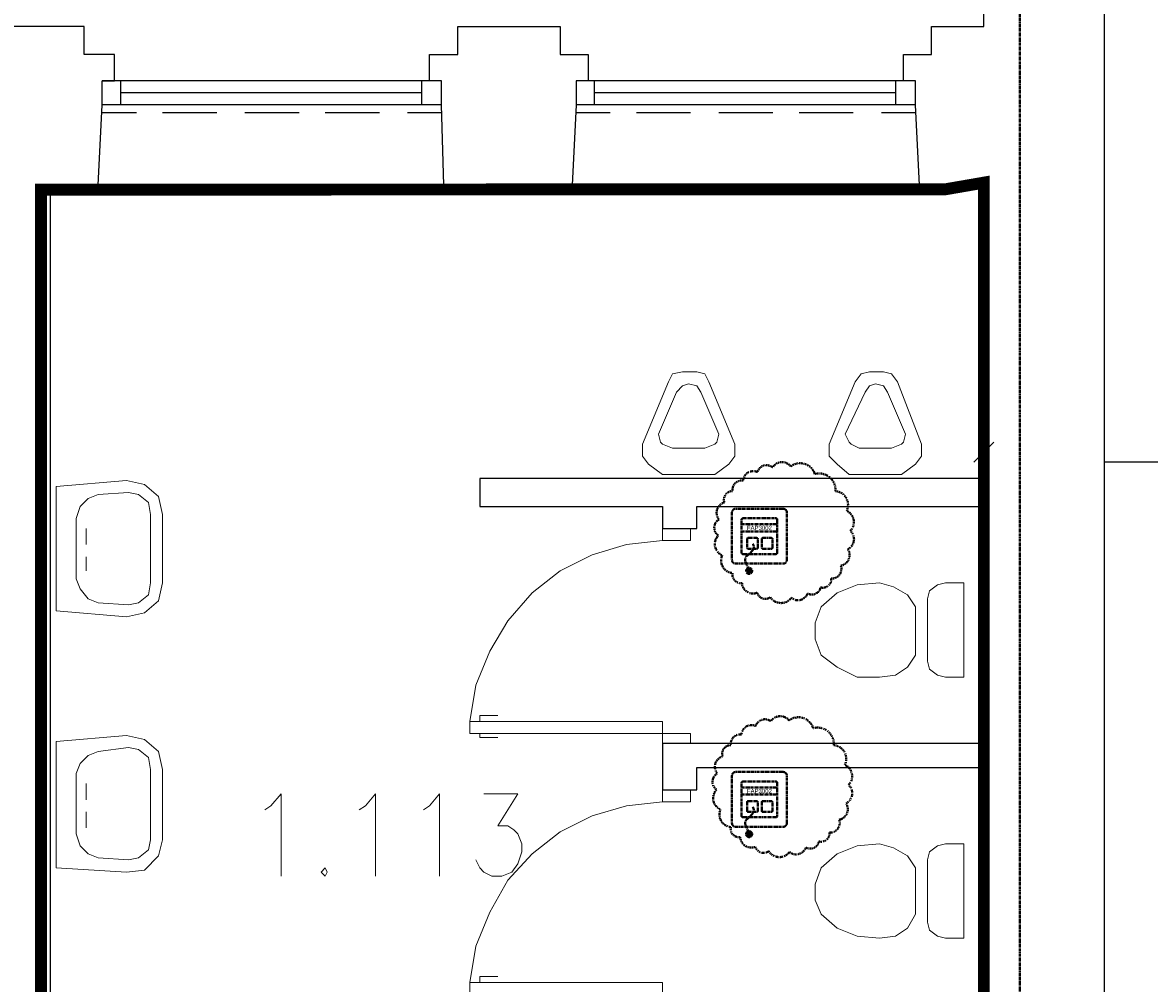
# Model space of a CAD drawing. Header units: millimetres. Extents: x 1 to 17496, y 1 to 30809.
# Tile 59 of 256: x 3512 to 3984, y 13659 to 14062. Entities that reach past the tile are written whole.
import ezdxf
from ezdxf.enums import TextEntityAlignment as Align

# ---------------------------------------------------------------- set-up
doc = ezdxf.new("R2010")
doc.units = ezdxf.units.MM
doc.linetypes.add('BORDER', pattern=[1.75, 0.5, -0.25, 0.5, -0.25, 0, -0.25])
doc.linetypes.add('CENTER', pattern=[2, 1.25, -0.25, 0.25, -0.25])
for name, color, linetype, lineweight in [('0_Przyz_FAP3002', 1, 'CENTER', 40), ('0_Przyz_granicze oddziałów', 6, 'CENTER', 40), ('0_Przyz_nowe', 211, 'BORDER', 40), ('0_Przyz_WC pacjenta', 30, 'CENTER', 40)]:
    doc.layers.add(name, color=color, linetype=linetype, lineweight=lineweight)
for name, color, linetype in [('2DE_TXTMARK', 41, 'Continuous'), ('2DE_TXTNUM', 11, 'Continuous'), ('PDF _Geometria', 7, 'Continuous')]:
    doc.layers.add(name, color=color, linetype=linetype)
doc.styles.add('CP_ATTR', font='ARIAL.TTF')
doc.styles.add('CP_ELATT', font='ARIAL.TTF')

# ---------------------------------------------------------------- blocks, each defined once
blk = doc.blocks.new('2de_abb_sig_045_1psoxj')
blk.add_lwpolyline([(0, 20), (0, 0, 0.414214), (1.5, -1.5), (21.5, -1.5, 0.414214), (23, 0), (23, 20, 0.414214), (21.5, 21.5), (1.5, 21.5, 0.414214)], format="xyb", close=True)
at = {"flags": 128}
for points in [[(4, 3.1), (4, 16.9)], [(4.6, 17.5), (18.4, 17.5)], [(19, 16.9), (19, 3.1)], [(18.4, 2.5), (4.6, 2.5)]]:
    blk.add_lwpolyline(points, dxfattribs=at)
for centre, start, end in [((4.6, 16.9), 90, 180), ((18.4, 16.9), 0, 90), ((4.6, 3.1), 180, 270), ((18.4, 3.1), 270, 0)]:
    blk.add_arc(centre, 0.6, start, end)
at = {"linetype": 'Continuous', "style": 'CP_ATTR', "flags": 9}
for tag in ['NAME', 'ARTICLE', 'MARK2', 'OTHER1', 'PRODUCT-TYPE', 'ORDER-NO', 'PRODUCER', 'VOLTAGE', 'CURRENT', 'POWER', 'CHARACTER', 'IP', 'OTHER', 'LINK', 'WEIGHT', 'NUMBER', 'GROUP', 'FUNCTION', 'EL-STATUS']:
    blk.add_attdef(tag, text='', height=0.00005, dxfattribs=at).set_placement((0, 0), align=Align.MIDDLE_LEFT)
at = {"layer": '2DE_TXTMARK', "linetype": 'ByBlock', "style": 'CP_ATTR', "width": 0.8, "flags": 8}
blk.add_attdef('MARK1', text='', height=1.8, dxfattribs=at).set_placement((11.5, 27), align=Align.CENTER)
at = {"layer": '2DE_TXTNUM', "style": 'CP_ELATT', "width": 0.8}
blk.add_attdef('TAG', text='', height=2.5, dxfattribs=at).set_placement((11.5, 23), align=Align.CENTER)
blk = doc.blocks.new('2de_abb_sig_011_53jswgj')
blk.add_hatch(color=256).paths.add_polyline_path([(4.43, -14.56, 0.52796), (2.73, -13.39, 1.894083)])
for p, q in [((15, 5), (0, 5)), ((15, 2), (0, 2)), ((2.32, -1.2), (2.32, -4.8)), ((6.38, -0.75), (2.76, -0.75)), ((6.82, -4.8), (6.82, -1.2)), ((6.82, -4.35), (6.82, -4.35)), ((8.47, -1.2), (8.47, -4.8)), ((12.53, -0.75), (8.91, -0.75)), ((12.97, -4.8), (12.97, -1.2)), ((12.97, -4.35), (12.97, -4.35)), ((2.77, -5.25), (6.37, -5.25)), ((4.46, -6.18), (2.81, -7.85)), ((8.92, -5.25), (12.52, -5.25)), ((1.71, -10.8), (3.18, -14.56))]:
    blk.add_line(p, q)
at = {"flags": 128}
for points in [[(0, -6.9), (0, 6.9)], [(0.6, 7.5), (14.4, 7.5)], [(15, 6.9), (15, -6.9)], [(14.4, -7.5), (0.6, -7.5)]]:
    blk.add_lwpolyline(points, dxfattribs=at)
blk.add_circle((3.18, -14.56), 1.25)
for centre, radius, start, end in [((0.6, 6.9), 0.6, 90, 180), ((14.4, 6.9), 0.6, 0, 90), ((2.77, -1.2), 0.45, 88.7598, 180), ((2.77, -4.52), 2.36, 315.5514, 40.269), ((6.37, -1.2), 0.45, 0, 91.2402), ((8.92, -1.2), 0.45, 88.7598, 180), ((12.52, -1.2), 0.45, 0, 91.2402), ((0.6, -6.9), 0.6, 180, 270), ((3.91, -9.94), 2.36, 117.738, 201.3291), ((2.77, -4.8), 0.45, 180, 270), ((6.37, -4.8), 0.45, 270, 0), ((8.92, -4.8), 0.45, 180, 270), ((12.52, -4.8), 0.45, 270, 0), ((14.4, -6.9), 0.6, 270, 0)]:
    blk.add_arc(centre, radius, start, end)
at = {"linetype": 'Continuous', "style": 'CP_ATTR', "flags": 9}
for tag in ['NAME', 'ARTICLE', 'MARK2', 'OTHER1', 'PRODUCT-TYPE', 'ORDER-NO', 'PRODUCER', 'VOLTAGE', 'CURRENT', 'POWER', 'CHARACTER', 'IP', 'OTHER', 'LINK', 'WEIGHT', 'NUMBER', 'GROUP', 'FUNCTION', 'EL-STATUS']:
    blk.add_attdef(tag, text='', height=0.00005, dxfattribs=at).set_placement((0, -6.9), align=Align.MIDDLE_LEFT)
at = {"layer": '2DE_TXTMARK', "linetype": 'ByBlock', "style": 'CP_ATTR', "width": 0.8, "flags": 8}
blk.add_attdef('MARK1', text='', height=1.8, dxfattribs=at).set_placement((7.5, 3.5), align=Align.MIDDLE_CENTER)
at = {"layer": '2DE_TXTNUM', "style": 'CP_ELATT', "width": 0.8}
blk.add_attdef('TAG', text='', height=2.5, dxfattribs=at).set_placement((7.5, 9), align=Align.CENTER)

msp = doc.modelspace()

# ---------------------------------------------------------------- linework, layer by layer
at = {"layer": '0_Przyz_granicze oddziałów'}
msp.add_lwpolyline([(3929.87, 14543.81), (3929.87, 13288.09), (3765.88, 13288.09), (3765.88, 12988.82), (3926.12, 12988.82), (3926.12, 12093.93)], dxfattribs=at)
at = {"layer": '0_Przyz_nowe', "color": 5}
for points in [[(3843.94, 13872.81, -0.5206), (3852.58, 13865.7, -0.5206), (3852.58, 13865.7, -0.5206), (3857.29, 13857.36, -0.5206), (3857.29, 13857.36, -0.5206), (3858.82, 13849.01, -0.5206), (3858.82, 13849.01, -0.5206), (3857.8, 13841.25, -0.5206), (3857.8, 13841.25, -0.5206), (3854.9, 13834.35, -0.5206), (3854.9, 13834.35, -0.5206), (3850.84, 13828.98, -0.5206), (3850.84, 13828.98, -0.5206), (3846.34, 13825.28, -0.5206), (3846.34, 13825.28, -0.5206), (3840.9, 13822.74, -0.5206), (3840.9, 13822.74, -0.5206), (3834.07, 13820.86, -0.5206), (3834.07, 13820.86, -0.5206), (3825.29, 13821.15, -0.5206), (3825.29, 13821.15, -0.5206), (3819.78, 13823.03, -0.5206), (3819.78, 13823.03, -0.5206), (3813.39, 13827.1, -0.5206), (3813.39, 13827.1, -0.5206), (3809.42, 13831.28, -0.5206), (3809.42, 13831.28, -0.5206), (3805.12, 13838.73, -0.5206), (3805.12, 13838.73, -0.5206), (3803.38, 13847, -0.5206), (3803.38, 13847, -0.5206), (3803.67, 13853.75, -0.5206), (3803.67, 13853.75, -0.5206), (3805.99, 13860.93, -0.5206), (3805.99, 13860.93, -0.5206), (3809.47, 13865.65, -0.5206), (3809.47, 13865.65, -0.5206), (3813.9, 13870.08, -0.5206), (3813.9, 13870.08, -0.5206), (3819.85, 13873.7, -0.5206), (3819.85, 13873.7, -0.5206), (3826.24, 13875.66, -0.5206), (3826.24, 13875.66, -0.5206), (3833.85, 13876.03, -0.5206), (3833.85, 13876.03, -0.5206)], [(3843.21, 13766.27, -0.5206), (3851.85, 13759.16, -0.5206), (3851.85, 13759.16, -0.5206), (3856.56, 13750.81, -0.5206), (3856.56, 13750.81, -0.5206), (3858.09, 13742.47, -0.5206), (3858.09, 13742.47, -0.5206), (3857.07, 13734.7, -0.5206), (3857.07, 13734.7, -0.5206), (3854.17, 13727.81, -0.5206), (3854.17, 13727.81, -0.5206), (3850.1, 13722.44, -0.5206), (3850.1, 13722.44, -0.5206), (3845.61, 13718.74, -0.5206), (3845.61, 13718.74, -0.5206), (3840.16, 13716.2, -0.5206), (3840.16, 13716.2, -0.5206), (3833.34, 13714.31, -0.5206), (3833.34, 13714.31, -0.5206), (3824.56, 13714.6, -0.5206), (3824.56, 13714.6, -0.5206), (3819.05, 13716.49, -0.5206), (3819.05, 13716.49, -0.5206), (3812.66, 13720.55, -0.5206), (3812.66, 13720.55, -0.5206), (3808.69, 13724.74, -0.5206), (3808.69, 13724.74, -0.5206), (3804.39, 13732.19, -0.5206), (3804.39, 13732.19, -0.5206), (3802.65, 13740.46, -0.5206), (3802.65, 13740.46, -0.5206), (3802.94, 13747.21, -0.5206), (3802.94, 13747.21, -0.5206), (3805.26, 13754.39, -0.5206), (3805.26, 13754.39, -0.5206), (3808.74, 13759.11, -0.5206), (3808.74, 13759.11, -0.5206), (3813.17, 13763.53, -0.5206), (3813.17, 13763.53, -0.5206), (3819.12, 13767.16, -0.5206), (3819.12, 13767.16, -0.5206), (3825.5, 13769.12, -0.5206), (3825.5, 13769.12, -0.5206), (3833.12, 13769.48, -0.5206), (3833.12, 13769.48, -0.5206)]]:
    msp.add_lwpolyline(points, format="xyb", close=True, dxfattribs=at)
at = {"layer": '0_Przyz_WC pacjenta', "ltscale": 500, "const_width": 5}
msp.add_lwpolyline([(3914.84, 13327.68), (3522.84, 13327.68), (3522.84, 13524.16), (3519.39, 13524.16), (3519.39, 13992.07), (3898.86, 13992.26), (3914.82, 13995.02)], close=True, dxfattribs=at)
at = {"layer": 'PDF _Geometria', "lineweight": 25}
for points in [[(3742.16, 13993.96), (3688.26, 13993.96), (3687.41, 14027.65), (3687.41, 14037.76), (3682.36, 14037.76), (3682.36, 14048.71), (3694.15, 14048.71), (3694.15, 14060.5), (3715.21, 14060.5), (3737.1, 14060.5), (3737.1, 14048.71), (3748.9, 14048.71), (3748.9, 14037.76), (3743.84, 14037.76), (3743.84, 14027.65), (3742.16, 13993.96), (3887.86, 13993.96), (3886.18, 14027.65), (3886.18, 14037.76), (3881.12, 14037.76), (3881.12, 14048.71), (3892.92, 14048.71), (3892.92, 14060.5), (3914.81, 14060.5), (3914.81, 14073.13)], [(3965.35, 14073.13), (3965.35, 13289.02)], [(3543.39, 13993.96), (3545.08, 14027.65), (3545.08, 14037.76), (3550.13, 14037.76), (3550.13, 14048.71), (3537.5, 14048.71), (3537.5, 14060.5), (3516.44, 14060.5), (3495.39, 14060.5), (3495.39, 14048.71), (3483.6, 14048.71), (3483.6, 14037.76), (3487.81, 14037.76), (3487.81, 14027.65), (3489.49, 13993.96)], [(3687.41, 14037.76), (3545.08, 14037.76)], [(3552.66, 14037.76), (3552.66, 14027.65)], [(3678.99, 14037.76), (3678.99, 14027.65)], [(3886.18, 14037.76), (3743.84, 14037.76)], [(3751.42, 14037.76), (3751.42, 14027.65)], [(3877.76, 14037.76), (3877.76, 14027.65)], [(3678.99, 14032.71), (3552.66, 14032.71)], [(3877.76, 14032.71), (3751.42, 14032.71)], [(3687.41, 14027.65), (3545.08, 14027.65)], [(3886.18, 14027.65), (3743.84, 14027.65)], [(3559.4, 14024.28), (3545.08, 14024.28)], [(3593.08, 14024.28), (3570.34, 14024.28)], [(3627.62, 14024.28), (3604.88, 14024.28)], [(3661.3, 14024.28), (3638.56, 14024.28)], [(3687.41, 14024.28), (3673.1, 14024.28)], [(3758.16, 14024.28), (3743.84, 14024.28)], [(3791.85, 14024.28), (3769.11, 14024.28)], [(3826.38, 14024.28), (3803.64, 14024.28)], [(3860.07, 14024.28), (3837.33, 14024.28)], [(3886.18, 14024.28), (3871.86, 14024.28)], [(3688.26, 13993.96), (3543.39, 13993.96), (3523.18, 13993.96), (3523.18, 13540.85), (3572.87, 13540.85), (3572.87, 13520.63), (3523.18, 13520.63), (3523.18, 13326.92), (3591.4, 13326.92), (3591.4, 13289.02), (3437.27, 13289.02), (3437.27, 13326.92), (3506.34, 13326.92), (3506.34, 13993.96), (3489.49, 13993.96), (3344.63, 13993.96), (3290.73, 13993.96), (3145.86, 13993.96)], [(3887.86, 13993.96), (3914.81, 13993.96), (3914.81, 13871), (3703.42, 13871), (3703.42, 13859.21), (3780.06, 13859.21), (3780.06, 13849.94), (3794.38, 13849.94), (3794.38, 13859.21), (3914.81, 13859.21), (3914.81, 13759.82), (3780.06, 13759.82), (3780.06, 13740.45), (3794.38, 13740.45), (3794.38, 13749.72), (3914.81, 13749.72), (3914.81, 13650.34)], [(4020.09, 13877.74), (3965.35, 13877.74)]]:
    msp.add_lwpolyline(points, dxfattribs=at)
at = {"layer": 'PDF _Geometria', "lineweight": 18}
for points in [[(3807.85, 13876.89), (3810.38, 13880.26), (3810.38, 13885.32), (3799.43, 13911.43), (3797.74, 13914.79), (3794.38, 13915.64), (3788.48, 13915.64), (3784.27, 13914.79), (3782.58, 13911.43), (3771.64, 13885.32), (3771.64, 13880.26), (3774.16, 13876.89), (3780.06, 13872.68), (3801.96, 13872.68)], [(3886.18, 13876.89), (3888.7, 13880.26), (3888.7, 13885.32), (3878.6, 13911.43), (3876.07, 13914.79), (3872.7, 13915.64), (3866.81, 13915.64), (3863.44, 13914.79), (3860.91, 13911.43), (3849.96, 13885.32), (3849.96, 13880.26), (3853.33, 13876.89), (3858.38, 13872.68), (3880.28, 13872.68)], [(3802.8, 13886.16), (3803.64, 13889.53), (3796.06, 13907.21), (3794.38, 13909.74), (3791.01, 13910.58), (3788.48, 13909.74), (3785.95, 13907.21), (3778.37, 13889.53), (3779.22, 13886.16), (3780.06, 13885.32), (3784.27, 13883.63), (3797.74, 13883.63), (3801.96, 13885.32)], [(3881.12, 13886.16), (3881.97, 13889.53), (3874.39, 13907.21), (3872.7, 13909.74), (3869.33, 13910.58), (3866.81, 13909.74), (3865.12, 13907.21), (3856.7, 13889.53), (3858.38, 13886.16), (3859.23, 13885.32), (3862.6, 13883.63), (3876.07, 13883.63), (3880.28, 13885.32)], [(3523.18, 13872.68), (3523.18, 13890.37)], [(3525.71, 13867.63), (3555.18, 13870.16), (3562.76, 13868.47), (3568.66, 13863.42), (3570.34, 13855.84), (3570.34, 13827.2), (3568.66, 13819.62), (3562.76, 13814.57), (3555.18, 13812.88), (3525.71, 13815.41)], [(3534.13, 13854.15), (3534.13, 13828.89), (3535.81, 13824.68), (3539.18, 13820.46), (3543.39, 13818.78), (3556.03, 13817.94), (3560.24, 13818.78), (3564.45, 13822.15), (3565.29, 13827.2), (3565.29, 13855.84), (3564.45, 13860.89), (3560.24, 13864.26), (3556.03, 13865.1), (3543.39, 13864.26), (3539.18, 13862.58), (3535.81, 13859.21)], [(3791.85, 13844.89), (3791.85, 13849.94), (3780.06, 13849.94), (3780.06, 13844.89)], [(3886.18, 13796.88), (3886.18, 13817.1), (3882.81, 13822.15), (3876.91, 13825.52), (3871.02, 13827.2), (3861.75, 13826.36), (3853.33, 13822.99), (3846.59, 13817.1), (3844.07, 13810.36), (3844.07, 13803.62), (3846.59, 13796.88), (3853.33, 13791.83), (3861.75, 13787.62), (3871.02, 13787.62), (3877.76, 13788.46), (3882.81, 13791.83)], [(3898.81, 13787.62), (3906.39, 13787.62), (3906.39, 13827.2), (3898.81, 13827.2), (3895.44, 13826.36), (3892.07, 13823.83), (3891.23, 13820.46), (3891.23, 13794.36), (3892.07, 13790.99), (3895.44, 13788.46)], [(3699.2, 13769.09), (3780.06, 13769.09), (3780.06, 13759.82), (3791.85, 13759.82), (3791.85, 13764.04), (3699.2, 13764.04)], [(3525.71, 13760.67), (3555.18, 13763.19), (3562.76, 13761.51), (3568.66, 13756.46), (3570.34, 13748.88), (3570.34, 13719.4), (3568.66, 13712.66), (3562.76, 13706.76), (3555.18, 13705.92), (3525.71, 13707.61)], [(3534.13, 13747.19), (3534.13, 13721.92), (3535.81, 13716.87), (3539.18, 13713.5), (3543.39, 13711.82), (3556.03, 13710.98), (3560.24, 13711.82), (3564.45, 13715.19), (3565.29, 13719.4), (3565.29, 13748.88), (3564.45, 13753.93), (3560.24, 13757.3), (3556.03, 13758.14), (3543.39, 13756.46), (3539.18, 13754.77), (3535.81, 13751.4)], [(3791.85, 13735.4), (3791.85, 13740.45), (3780.06, 13740.45), (3780.06, 13735.4)], [(3886.18, 13688.24), (3886.18, 13707.61), (3882.81, 13712.66), (3876.91, 13716.03), (3871.02, 13717.71), (3861.75, 13716.87), (3853.33, 13713.5), (3846.59, 13707.61), (3844.07, 13700.87), (3844.07, 13694.13), (3846.59, 13688.24), (3853.33, 13682.34), (3861.75, 13678.97), (3871.02, 13678.13), (3877.76, 13678.97), (3882.81, 13682.34)], [(3898.81, 13678.13), (3906.39, 13678.13), (3906.39, 13717.71), (3898.81, 13717.71), (3895.44, 13716.87), (3892.07, 13714.34), (3891.23, 13710.98), (3891.23, 13684.87), (3892.07, 13681.5), (3895.44, 13678.97)], [(3638.56, 13707.61), (3636.88, 13705.92), (3638.56, 13704.24), (3639.41, 13705.92)], [(3699.2, 13659.6), (3780.06, 13659.6), (3780.06, 13650.34), (3791.85, 13650.34), (3791.85, 13655.39), (3699.2, 13655.39)]]:
    msp.add_lwpolyline(points, close=True, dxfattribs=at)
for points in [[(3914.81, 13872.68), (3914.81, 13890.37)], [(3910.6, 13877.74), (3919.02, 13886.16)], [(3538.34, 13849.94), (3538.34, 13843.2)], [(3780.06, 13844.89), (3764.9, 13843.2), (3750.58, 13838.99), (3737.1, 13832.26), (3725.31, 13822.99), (3715.21, 13811.2), (3707.63, 13798.57), (3701.73, 13784.25), (3699.2, 13769.09)], [(3538.34, 13832.26), (3538.34, 13838.15)], [(3703.42, 13769.09), (3703.42, 13771.62), (3711, 13771.62)], [(3703.42, 13764.04), (3703.42, 13762.35), (3711, 13762.35)], [(3538.34, 13742.98), (3538.34, 13736.24)], [(3613.3, 13732.03), (3615.82, 13733.72), (3620.04, 13738.77), (3620.04, 13704.24)], [(3652.88, 13732.03), (3655.41, 13733.72), (3659.62, 13738.77), (3659.62, 13704.24)], [(3679.83, 13732.03), (3682.36, 13733.72), (3686.57, 13738.77), (3686.57, 13704.24)], [(3705.1, 13738.77), (3719.42, 13738.77), (3711, 13725.29), (3715.21, 13725.29), (3717.73, 13723.61), (3719.42, 13721.92), (3721.1, 13717.71), (3721.1, 13714.34), (3719.42, 13709.29), (3716.89, 13705.92), (3712.68, 13704.24), (3708.47, 13704.24), (3705.1, 13705.92), (3703.42, 13707.61), (3701.73, 13710.98)], [(3780.06, 13735.4), (3764.9, 13733.72), (3750.58, 13729.5), (3737.1, 13722.77), (3725.31, 13713.5), (3715.21, 13702.55), (3707.63, 13689.08), (3701.73, 13674.76), (3699.2, 13659.6)], [(3538.34, 13724.45), (3538.34, 13731.19)], [(3703.42, 13659.6), (3703.42, 13662.13), (3711, 13662.13)]]:
    msp.add_lwpolyline(points, dxfattribs=at)

# ---------------------------------------------------------------- block references
at = {"layer": '0_Przyz_FAP3002', "lineweight": -3}
for p in [(3809.19, 13836.75), (3809.19, 13726.37)]:
    msp.add_blockref('2de_abb_sig_045_1psoxj', p, dxfattribs=at)
for p in [(3813.19, 13846.75), (3813.19, 13736.37)]:
    msp.add_blockref('2de_abb_sig_011_53jswgj', p, dxfattribs=at).add_auto_attribs({'MARK1': 'FAP3002'})

doc.saveas('drawing.dxf')
